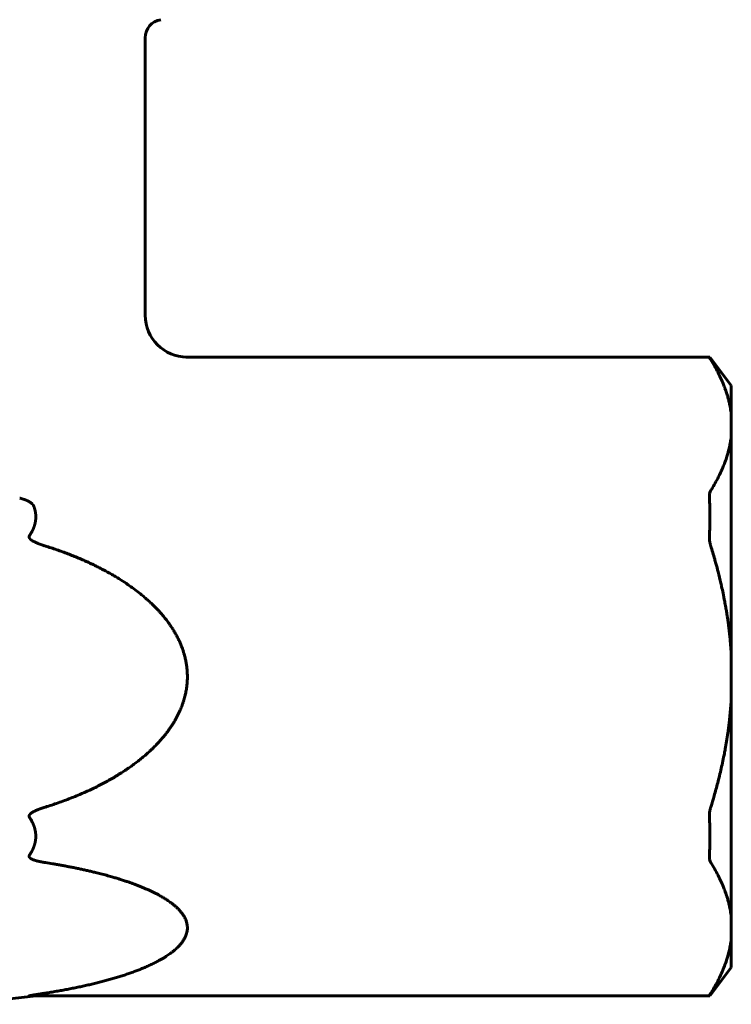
# Model space of a CAD drawing. Header units: millimetres. Extents: x 102 to 262, y 119 to 376.
# Tile 3 of 5: x 194 to 262, y 119 to 213. Entities that reach past the tile are written whole.
import ezdxf

# ---------------------------------------------------------------- set-up
doc = ezdxf.new("R2010")
doc.units = ezdxf.units.MM
doc.linetypes.add('K5LT_BASIC', pattern=[0])
doc.layers.add('Системный слой (1)', color=7, linetype='Continuous', true_color=0x6c6c6c)

msp = doc.modelspace()

# ---------------------------------------------------------------- linework, layer by layer
at = {"layer": 'Системный слой (1)', "color": 150, "linetype": 'K5LT_BASIC', "lineweight": 60, "true_color": 0x0080ff}
for p, q in [((206.02, 184.758), (206.02, 211.254)), ((209.944, 180.758), (209.908, 180.758)), ((209.944, 180.758), (209.944, 180.758)), ((209.944, 180.758), (209.944, 180.758)), ((209.944, 180.758), (259.924, 180.758)), ((259.976, 180.758), (259.924, 180.758)), ((262.02, 178.045), (259.976, 180.758)), ((262.02, 175.278), (262.02, 178.045)), ((262.02, 175.278), (262.02, 173.238)), ((262.02, 152.298), (262.02, 173.238)), ((262.02, 152.298), (262.02, 148.218)), ((262.02, 127.278), (262.02, 148.218)), ((262.02, 127.278), (262.02, 125.238)), ((262.02, 122.47), (262.02, 125.238)), ((262.02, 122.47), (259.976, 119.758)), ((194.97, 119.758), (259.924, 119.758)), ((259.924, 119.758), (259.976, 119.758))]:
    msp.add_line(p, q, dxfattribs=at)
for centre, radius, start, end in [((207.767, 211.254), 1.747, 98.33035, 180), ((210.02, 184.758), 4, 180, 270)]:
    msp.add_arc(centre, radius, start, end, dxfattribs=at)
msp.add_ellipse((209.944, 184.758), major_axis=(0, -4), ratio=0.997284, start_param=6.274118, end_param=6.283185, dxfattribs=at)
for points, knots in [([(259.924, 180.758), (259.921, 180.758), (259.92, 180.756), (259.921, 180.747), (259.925, 180.732), (259.94, 180.7), (259.962, 180.659), (259.99, 180.609), (260.018, 180.561), (260.042, 180.521), (260.056, 180.499), (260.062, 180.49)], [0, 0, 0, 0, 0.136073, 0.165872, 0.318804, 0.458754, 0.602188, 0.745894, 0.865636, 0.944943, 1, 1, 1, 1]), ([(262.02, 175.278), (262.013, 175.344), (261.994, 175.499), (261.959, 175.741), (261.913, 176.003), (261.865, 176.239), (261.818, 176.45), (261.772, 176.635), (261.724, 176.818), (261.673, 176.997), (261.62, 177.172), (261.561, 177.359), (261.485, 177.583), (261.377, 177.881), (261.224, 178.265), (261.017, 178.737), (260.751, 179.282), (260.431, 179.875), (260.189, 180.283), (260.062, 180.49)], [0, 0, 0, 0, 0.037605, 0.087427, 0.136797, 0.185609, 0.221307, 0.256526, 0.291008, 0.325235, 0.358442, 0.390899, 0.43211, 0.486994, 0.56157, 0.653155, 0.760041, 0.877939, 1, 1, 1, 1]), ([(260.062, 168.026), (260.173, 168.206), (260.401, 168.588), (260.737, 169.202), (261.065, 169.875), (261.344, 170.536), (261.547, 171.103), (261.674, 171.518), (261.758, 171.823), (261.818, 172.066), (261.87, 172.299), (261.916, 172.529), (261.957, 172.763), (261.992, 173), (262.011, 173.158), (262.02, 173.238)], [0, 0, 0, 0, 0.106399, 0.225089, 0.359358, 0.49713, 0.606635, 0.68456, 0.733969, 0.779956, 0.822914, 0.866316, 0.910557, 0.955146, 1, 1, 1, 1]), ([(259.924, 167.294), (259.921, 167.335), (259.92, 167.385), (259.921, 167.478), (259.925, 167.569), (259.94, 167.683), (259.962, 167.787), (259.99, 167.877), (260.018, 167.946), (260.042, 167.993), (260.056, 168.016), (260.062, 168.026)], [0, 0, 0, 0, 0.136073, 0.165872, 0.318804, 0.458754, 0.602188, 0.745894, 0.865636, 0.944943, 1, 1, 1, 1]), ([(194.026, 167.294), (194.047, 167.288), (194.09, 167.277), (194.154, 167.26), (194.217, 167.243), (194.279, 167.225), (194.339, 167.207), (194.398, 167.188), (194.454, 167.169), (194.51, 167.149), (194.564, 167.129), (194.617, 167.109), (194.667, 167.089), (194.715, 167.068), (194.76, 167.048), (194.803, 167.027), (194.848, 167.005), (194.895, 166.98), (194.944, 166.953), (194.989, 166.926), (195.033, 166.897), (195.079, 166.865), (195.123, 166.832), (195.16, 166.801), (195.187, 166.777), (195.207, 166.758), (195.223, 166.741), (195.239, 166.725), (195.253, 166.71), (195.266, 166.694), (195.279, 166.679), (195.29, 166.664), (195.301, 166.65), (195.312, 166.636), (195.321, 166.622), (195.33, 166.608), (195.338, 166.595), (195.345, 166.582), (195.352, 166.57), (195.358, 166.557), (195.364, 166.546), (195.37, 166.534), (195.375, 166.522), (195.38, 166.511), (195.384, 166.5), (195.387, 166.492), (195.388, 166.489)], [0, 0, 0, 0, 0.039825, 0.079074, 0.117769, 0.155566, 0.192875, 0.229067, 0.264606, 0.299294, 0.333872, 0.367377, 0.399963, 0.4309, 0.461077, 0.489559, 0.517033, 0.551829, 0.585566, 0.618068, 0.647573, 0.681836, 0.720416, 0.750121, 0.772722, 0.78825, 0.803323, 0.817403, 0.830941, 0.843814, 0.856559, 0.868804, 0.880684, 0.891945, 0.902961, 0.913357, 0.923394, 0.932936, 0.94235, 0.951365, 0.960105, 0.968453, 0.976668, 0.984602, 0.992381, 1, 1, 1, 1]), ([(195.388, 166.489), (195.39, 166.483), (195.394, 166.474), (195.398, 166.461), (195.405, 166.442), (195.413, 166.419), (195.424, 166.384), (195.434, 166.353), (195.444, 166.321), (195.453, 166.292), (195.461, 166.263), (195.469, 166.234), (195.476, 166.205), (195.484, 166.174), (195.492, 166.14), (195.5, 166.104), (195.508, 166.066), (195.517, 166.025), (195.525, 165.981), (195.532, 165.934), (195.54, 165.885), (195.546, 165.833), (195.552, 165.779), (195.557, 165.723), (195.561, 165.665), (195.564, 165.606), (195.565, 165.553), (195.565, 165.513), (195.565, 165.473), (195.564, 165.426), (195.562, 165.367), (195.558, 165.31), (195.554, 165.254), (195.548, 165.2), (195.542, 165.147), (195.535, 165.096), (195.527, 165.046), (195.518, 164.998), (195.509, 164.951), (195.499, 164.907), (195.49, 164.865), (195.48, 164.825), (195.47, 164.786), (195.46, 164.75), (195.45, 164.716), (195.441, 164.683), (195.431, 164.651), (195.421, 164.619), (195.41, 164.589), (195.398, 164.554), (195.383, 164.512), (195.364, 164.461), (195.343, 164.407), (195.322, 164.358), (195.303, 164.314), (195.284, 164.272), (195.263, 164.228), (195.24, 164.181), (195.216, 164.134), (195.191, 164.085), (195.164, 164.036), (195.135, 163.985), (195.105, 163.933), (195.073, 163.881), (195.04, 163.828), (195.006, 163.775), (194.982, 163.74), (194.97, 163.722)], [0, 0, 0, 0, 0.00574, 0.010689, 0.014093, 0.027128, 0.036459, 0.051783, 0.061244, 0.071666, 0.083047, 0.092864, 0.103004, 0.114177, 0.126062, 0.139049, 0.15243, 0.166981, 0.182312, 0.198809, 0.215694, 0.233658, 0.25231, 0.271951, 0.291886, 0.312326, 0.332964, 0.346089, 0.353703, 0.374329, 0.394508, 0.414337, 0.433569, 0.452537, 0.470844, 0.488737, 0.506053, 0.523191, 0.539594, 0.555425, 0.570322, 0.584895, 0.598552, 0.611645, 0.623939, 0.636027, 0.647666, 0.659078, 0.670257, 0.681435, 0.696816, 0.716866, 0.738105, 0.756349, 0.771558, 0.787224, 0.803996, 0.821412, 0.839655, 0.858066, 0.877056, 0.896466, 0.916529, 0.936837, 0.957628, 0.97868, 1, 1, 1, 1]), ([(259.924, 167.294), (259.933, 167.145), (259.948, 166.848), (259.964, 166.402), (259.974, 165.955), (259.977, 165.508), (259.974, 165.061), (259.964, 164.614), (259.948, 164.167), (259.933, 163.87), (259.924, 163.722)], [0, 0, 0, 0, 0.124461, 0.249612, 0.374968, 0.5, 0.625032, 0.750388, 0.875539, 1, 1, 1, 1]), ([(194.97, 163.722), (194.968, 163.72), (194.966, 163.716), (194.962, 163.711), (194.959, 163.705), (194.956, 163.699), (194.953, 163.694), (194.95, 163.688), (194.947, 163.683), (194.944, 163.676), (194.942, 163.67), (194.939, 163.664), (194.938, 163.659), (194.936, 163.654), (194.935, 163.649), (194.933, 163.643), (194.931, 163.635), (194.93, 163.627), (194.928, 163.618), (194.928, 163.611), (194.927, 163.606), (194.927, 163.601), (194.927, 163.597), (194.927, 163.595), (194.927, 163.592), (194.927, 163.589), (194.927, 163.585), (194.927, 163.581), (194.928, 163.575), (194.929, 163.569), (194.929, 163.564), (194.93, 163.56), (194.931, 163.557), (194.931, 163.554), (194.932, 163.551), (194.932, 163.549), (194.933, 163.547), (194.933, 163.544), (194.934, 163.542), (194.935, 163.539), (194.936, 163.533), (194.939, 163.524), (194.945, 163.508), (194.954, 163.488), (194.966, 163.467), (194.979, 163.448), (194.992, 163.43), (195.008, 163.411), (195.026, 163.39), (195.052, 163.365), (195.086, 163.335), (195.128, 163.301), (195.17, 163.271), (195.213, 163.242), (195.263, 163.212), (195.325, 163.176), (195.392, 163.14), (195.459, 163.106), (195.532, 163.071), (195.618, 163.033), (195.711, 162.994), (195.794, 162.96), (195.864, 162.933), (195.924, 162.91), (195.982, 162.889), (196.041, 162.868), (196.1, 162.847), (196.161, 162.826), (196.222, 162.805), (196.286, 162.784), (196.349, 162.763), (196.414, 162.742), (196.457, 162.729), (196.479, 162.722)], [0, 0, 0, 0, 0.00347, 0.006948, 0.01043, 0.013881, 0.017317, 0.020658, 0.023927, 0.028099, 0.032136, 0.036033, 0.038779, 0.041477, 0.04437, 0.047499, 0.052416, 0.057489, 0.062747, 0.066263, 0.069423, 0.071953, 0.074211, 0.075729, 0.076216, 0.078239, 0.080476, 0.082903, 0.08627, 0.089517, 0.092674, 0.094704, 0.096458, 0.097877, 0.099242, 0.100527, 0.101787, 0.103055, 0.104355, 0.106124, 0.108328, 0.113219, 0.12196, 0.135321, 0.148787, 0.160676, 0.171356, 0.183184, 0.197754, 0.214004, 0.238079, 0.26674, 0.295074, 0.316945, 0.34387, 0.382745, 0.424179, 0.458191, 0.494644, 0.544818, 0.598673, 0.644307, 0.678027, 0.709886, 0.740124, 0.770598, 0.801817, 0.833549, 0.866069, 0.898878, 0.932265, 0.965964, 1, 1, 1, 1]), ([(259.924, 163.722), (259.921, 163.68), (259.92, 163.628), (259.921, 163.526), (259.925, 163.421), (259.94, 163.275), (259.962, 163.129), (259.99, 162.99), (260.018, 162.872), (260.042, 162.786), (260.056, 162.74), (260.062, 162.722)], [0, 0, 0, 0, 0.136073, 0.165872, 0.318804, 0.458754, 0.602188, 0.745894, 0.865636, 0.944943, 1, 1, 1, 1]), ([(196.479, 137.794), (196.887, 137.921), (197.494, 138.122), (198.295, 138.41), (198.882, 138.634), (199.489, 138.877), (200.054, 139.118), (200.607, 139.366), (201.121, 139.607), (201.651, 139.871), (202.169, 140.142), (202.671, 140.418), (203.158, 140.701), (203.628, 140.988), (204.082, 141.281), (204.496, 141.563), (204.779, 141.765), (205.054, 141.967), (205.342, 142.185), (205.729, 142.494), (206.094, 142.804), (206.356, 143.038), (206.578, 143.245), (206.79, 143.447), (207.068, 143.726), (207.351, 144.026), (207.551, 144.253), (207.72, 144.451), (207.881, 144.645), (208.119, 144.949), (208.327, 145.234), (208.518, 145.514), (208.667, 145.743), (208.829, 146.01), (208.977, 146.269), (209.113, 146.527), (209.238, 146.782), (209.321, 146.963), (209.394, 147.131), (209.463, 147.295), (209.554, 147.532), (209.626, 147.74), (209.679, 147.901), (209.727, 148.059), (209.781, 148.249), (209.824, 148.418), (209.86, 148.572), (209.893, 148.724), (209.934, 148.938), (209.97, 149.161), (209.997, 149.372), (210.012, 149.517), (210.025, 149.66), (210.036, 149.809), (210.044, 149.986), (210.048, 150.125), (210.048, 150.204), (210.049, 150.306), (210.047, 150.433), (210.043, 150.559), (210.036, 150.694), (210.027, 150.836), (210.012, 151), (209.998, 151.13), (209.983, 151.259), (209.96, 151.42), (209.928, 151.609), (209.892, 151.796), (209.852, 151.981), (209.807, 152.164), (209.754, 152.365), (209.698, 152.553), (209.648, 152.71), (209.595, 152.865), (209.536, 153.03), (209.462, 153.22), (209.392, 153.389), (209.319, 153.557), (209.242, 153.724), (209.161, 153.89), (209.077, 154.057), (208.988, 154.223), (208.896, 154.388), (208.8, 154.554), (208.699, 154.719), (208.589, 154.892), (208.478, 155.06), (208.362, 155.23), (208.244, 155.395), (208.114, 155.57), (207.976, 155.749), (207.831, 155.93), (207.679, 156.114), (207.518, 156.3), (207.346, 156.492), (207.165, 156.687), (206.971, 156.888), (206.765, 157.092), (206.521, 157.326), (206.224, 157.597), (205.859, 157.913), (205.419, 158.272), (204.927, 158.647), (204.55, 158.914), (204.155, 159.185), (203.783, 159.43), (203.283, 159.74), (202.849, 159.995), (202.425, 160.234), (201.997, 160.465), (201.554, 160.694), (201.094, 160.92), (200.622, 161.143), (200.138, 161.361), (199.644, 161.573), (199.139, 161.78), (198.624, 161.981), (198.099, 162.177), (197.385, 162.43), (196.843, 162.608), (196.479, 162.722)], [0, 0, 0, 0, 0.032964, 0.049189, 0.065156, 0.080997, 0.099046, 0.11197, 0.12716, 0.1423, 0.157166, 0.17182, 0.186102, 0.200232, 0.213956, 0.227427, 0.238586, 0.240541, 0.253547, 0.266136, 0.278406, 0.290129, 0.292967, 0.301629, 0.312544, 0.323092, 0.33312, 0.335699, 0.342974, 0.352349, 0.365215, 0.36992, 0.378242, 0.386114, 0.393739, 0.401073, 0.408358, 0.415438, 0.416262, 0.422359, 0.429033, 0.435614, 0.439189, 0.441977, 0.448218, 0.454287, 0.455312, 0.460315, 0.466206, 0.471992, 0.477615, 0.482477, 0.483161, 0.488584, 0.493952, 0.496674, 0.499223, 0.500008, 0.504476, 0.508928, 0.50967, 0.51481, 0.519868, 0.522194, 0.524872, 0.529782, 0.534664, 0.539506, 0.544343, 0.549145, 0.553925, 0.560245, 0.564105, 0.566534, 0.57279, 0.577445, 0.582096, 0.586758, 0.591437, 0.596151, 0.600889, 0.605682, 0.610509, 0.615389, 0.62028, 0.625277, 0.631076, 0.635641, 0.640998, 0.646585, 0.652327, 0.658275, 0.664289, 0.670576, 0.677074, 0.683942, 0.690968, 0.698398, 0.706078, 0.71683, 0.729129, 0.742929, 0.760273, 0.776414, 0.778252, 0.796878, 0.810493, 0.823268, 0.835394, 0.847707, 0.860478, 0.873513, 0.886889, 0.900337, 0.914026, 0.927886, 0.942016, 0.956253, 0.970706, 1, 1, 1, 1]), ([(262.02, 152.298), (262.013, 152.431), (261.994, 152.741), (261.959, 153.225), (261.913, 153.748), (261.865, 154.22), (261.818, 154.642), (261.772, 155.013), (261.724, 155.378), (261.673, 155.736), (261.62, 156.086), (261.561, 156.46), (261.485, 156.909), (261.377, 157.504), (261.244, 158.173), (261.119, 158.749), (260.964, 159.435), (260.787, 160.161), (260.583, 160.931), (260.355, 161.75), (260.189, 162.309), (260.062, 162.722)], [0, 0, 0, 0, 0.037605, 0.087427, 0.136797, 0.185609, 0.221307, 0.256526, 0.291008, 0.325235, 0.358442, 0.390899, 0.43211, 0.486994, 0.56157, 0.62469, 0.653155, 0.760041, 0.835566, 0.877939, 1, 1, 1, 1]), ([(260.062, 137.794), (260.173, 138.154), (260.401, 138.918), (260.737, 140.147), (261.065, 141.492), (261.294, 142.579), (261.455, 143.44), (261.569, 144.094), (261.674, 144.779), (261.758, 145.387), (261.818, 145.874), (261.87, 146.34), (261.916, 146.801), (261.953, 147.224), (261.989, 147.697), (262.009, 148.014), (262.02, 148.218)], [0, 0, 0, 0, 0.106399, 0.225089, 0.359358, 0.49713, 0.538534, 0.606635, 0.68456, 0.733969, 0.779956, 0.822914, 0.866316, 0.910557, 0.942625, 1, 1, 1, 1]), ([(194.97, 136.794), (194.968, 136.795), (194.966, 136.799), (194.962, 136.805), (194.959, 136.81), (194.956, 136.816), (194.953, 136.822), (194.95, 136.827), (194.947, 136.833), (194.944, 136.839), (194.942, 136.846), (194.939, 136.852), (194.938, 136.857), (194.936, 136.861), (194.935, 136.866), (194.933, 136.872), (194.931, 136.88), (194.93, 136.889), (194.928, 136.897), (194.928, 136.904), (194.927, 136.909), (194.927, 136.914), (194.927, 136.918), (194.927, 136.921), (194.927, 136.923), (194.927, 136.926), (194.927, 136.93), (194.927, 136.935), (194.928, 136.94), (194.929, 136.946), (194.929, 136.951), (194.93, 136.956), (194.931, 136.959), (194.931, 136.962), (194.932, 136.964), (194.932, 136.966), (194.933, 136.969), (194.933, 136.971), (194.934, 136.974), (194.935, 136.977), (194.936, 136.982), (194.939, 136.992), (194.945, 137.007), (194.954, 137.027), (194.966, 137.048), (194.979, 137.068), (194.992, 137.086), (195.008, 137.104), (195.026, 137.125), (195.052, 137.15), (195.086, 137.181), (195.128, 137.214), (195.17, 137.245), (195.213, 137.273), (195.263, 137.304), (195.325, 137.34), (195.392, 137.376), (195.459, 137.409), (195.532, 137.444), (195.618, 137.483), (195.711, 137.522), (195.794, 137.555), (195.864, 137.582), (195.924, 137.605), (195.982, 137.627), (196.041, 137.648), (196.1, 137.669), (196.161, 137.69), (196.222, 137.711), (196.286, 137.731), (196.349, 137.752), (196.414, 137.773), (196.457, 137.787), (196.479, 137.794)], [0, 0, 0, 0, 0.00347, 0.006948, 0.01043, 0.013881, 0.017317, 0.020658, 0.023927, 0.028099, 0.032136, 0.036033, 0.038779, 0.041477, 0.04437, 0.047499, 0.052416, 0.057489, 0.062747, 0.066263, 0.069423, 0.071953, 0.074211, 0.075729, 0.076216, 0.078239, 0.080476, 0.082903, 0.08627, 0.089517, 0.092674, 0.094704, 0.096458, 0.097877, 0.099242, 0.100527, 0.101787, 0.103055, 0.104355, 0.106124, 0.108328, 0.113219, 0.12196, 0.135321, 0.148787, 0.160676, 0.171356, 0.183184, 0.197754, 0.214004, 0.238079, 0.26674, 0.295074, 0.316945, 0.34387, 0.382745, 0.424179, 0.458191, 0.494644, 0.544818, 0.598673, 0.644307, 0.678027, 0.709886, 0.740124, 0.770598, 0.801817, 0.833549, 0.866069, 0.898878, 0.932265, 0.965964, 1, 1, 1, 1]), ([(259.924, 136.794), (259.921, 136.835), (259.92, 136.887), (259.921, 136.989), (259.925, 137.094), (259.94, 137.241), (259.962, 137.386), (259.99, 137.526), (260.018, 137.643), (260.042, 137.729), (260.056, 137.775), (260.062, 137.794)], [0, 0, 0, 0, 0.136073, 0.165872, 0.318804, 0.458754, 0.602188, 0.745894, 0.865636, 0.944943, 1, 1, 1, 1]), ([(194.97, 136.794), (194.977, 136.782), (194.994, 136.758), (195.019, 136.72), (195.05, 136.672), (195.091, 136.605), (195.14, 136.522), (195.187, 136.438), (195.223, 136.369), (195.249, 136.316), (195.27, 136.273), (195.289, 136.231), (195.308, 136.19), (195.326, 136.147), (195.345, 136.103), (195.362, 136.059), (195.379, 136.014), (195.396, 135.969), (195.411, 135.924), (195.426, 135.88), (195.44, 135.835), (195.453, 135.791), (195.466, 135.746), (195.477, 135.701), (195.489, 135.654), (195.5, 135.606), (195.51, 135.556), (195.52, 135.504), (195.53, 135.45), (195.538, 135.394), (195.546, 135.335), (195.553, 135.275), (195.558, 135.214), (195.562, 135.153), (195.564, 135.091), (195.565, 135.043), (195.565, 135.002), (195.565, 134.962), (195.564, 134.909), (195.561, 134.849), (195.557, 134.791), (195.552, 134.732), (195.545, 134.673), (195.537, 134.614), (195.528, 134.554), (195.517, 134.494), (195.505, 134.434), (195.492, 134.373), (195.477, 134.311), (195.46, 134.249), (195.442, 134.188), (195.423, 134.127), (195.403, 134.067), (195.379, 134.001), (195.353, 133.932), (195.322, 133.857), (195.292, 133.79), (195.265, 133.731), (195.239, 133.679), (195.213, 133.627), (195.186, 133.576), (195.158, 133.525), (195.129, 133.474), (195.099, 133.423), (195.068, 133.373), (195.036, 133.322), (195.004, 133.272), (194.981, 133.238), (194.97, 133.222)], [0, 0, 0, 0, 0.010476, 0.022033, 0.034646, 0.054881, 0.081855, 0.1089, 0.129431, 0.142538, 0.154879, 0.166627, 0.178545, 0.190829, 0.203296, 0.21596, 0.228613, 0.241229, 0.253798, 0.266188, 0.278466, 0.290629, 0.302801, 0.315109, 0.327557, 0.340537, 0.353923, 0.367986, 0.382335, 0.397381, 0.41285, 0.428883, 0.445062, 0.461398, 0.477742, 0.493957, 0.499646, 0.51002, 0.525823, 0.541499, 0.557058, 0.57261, 0.588303, 0.604125, 0.6202, 0.636374, 0.652829, 0.669522, 0.686538, 0.703664, 0.720776, 0.737789, 0.754537, 0.771111, 0.792546, 0.813627, 0.834337, 0.849548, 0.864618, 0.879541, 0.89445, 0.90938, 0.92434, 0.939357, 0.954414, 0.969549, 0.984742, 1, 1, 1, 1]), ([(259.924, 136.794), (259.933, 136.645), (259.948, 136.348), (259.964, 135.902), (259.974, 135.455), (259.977, 135.008), (259.974, 134.561), (259.964, 134.114), (259.948, 133.667), (259.933, 133.37), (259.924, 133.222)], [0, 0, 0, 0, 0.124461, 0.249612, 0.374968, 0.5, 0.625032, 0.750388, 0.875539, 1, 1, 1, 1]), ([(194.97, 133.222), (194.968, 133.22), (194.966, 133.216), (194.962, 133.211), (194.959, 133.205), (194.956, 133.2), (194.953, 133.194), (194.95, 133.189), (194.947, 133.183), (194.944, 133.177), (194.942, 133.171), (194.939, 133.165), (194.938, 133.16), (194.936, 133.155), (194.935, 133.151), (194.933, 133.145), (194.931, 133.138), (194.93, 133.13), (194.928, 133.122), (194.928, 133.115), (194.927, 133.11), (194.927, 133.106), (194.927, 133.102), (194.927, 133.1), (194.927, 133.098), (194.927, 133.095), (194.927, 133.091), (194.927, 133.087), (194.928, 133.082), (194.929, 133.076), (194.929, 133.072), (194.93, 133.068), (194.931, 133.065), (194.931, 133.063), (194.932, 133.06), (194.932, 133.058), (194.933, 133.056), (194.933, 133.054), (194.934, 133.052), (194.935, 133.049), (194.936, 133.044), (194.939, 133.036), (194.945, 133.022), (194.954, 133.005), (194.966, 132.987), (194.979, 132.971), (194.992, 132.956), (195.008, 132.94), (195.026, 132.924), (195.052, 132.903), (195.086, 132.879), (195.128, 132.854), (195.17, 132.831), (195.213, 132.81), (195.263, 132.787), (195.325, 132.762), (195.392, 132.737), (195.459, 132.714), (195.532, 132.691), (195.618, 132.666), (195.711, 132.642), (195.794, 132.621), (195.864, 132.605), (195.924, 132.592), (195.982, 132.579), (196.041, 132.567), (196.1, 132.556), (196.161, 132.544), (196.222, 132.533), (196.286, 132.522), (196.349, 132.511), (196.414, 132.5), (196.457, 132.493), (196.479, 132.49)], [0, 0, 0, 0, 0.00347, 0.006948, 0.01043, 0.013881, 0.017317, 0.020658, 0.023927, 0.028099, 0.032136, 0.036033, 0.038779, 0.041477, 0.04437, 0.047499, 0.052416, 0.057489, 0.062747, 0.066263, 0.069423, 0.071953, 0.074211, 0.075729, 0.076216, 0.078239, 0.080476, 0.082903, 0.08627, 0.089517, 0.092674, 0.094704, 0.096458, 0.097877, 0.099242, 0.100527, 0.101787, 0.103055, 0.104355, 0.106124, 0.108328, 0.113219, 0.12196, 0.135321, 0.148787, 0.160676, 0.171356, 0.183184, 0.197754, 0.214004, 0.238079, 0.266741, 0.295074, 0.316945, 0.34387, 0.382746, 0.424179, 0.458192, 0.494645, 0.544819, 0.598673, 0.644308, 0.678027, 0.709887, 0.740125, 0.770598, 0.801818, 0.833549, 0.866069, 0.898878, 0.932265, 0.965964, 1, 1, 1, 1]), ([(259.924, 133.222), (259.921, 133.18), (259.92, 133.13), (259.921, 133.037), (259.925, 132.947), (259.94, 132.832), (259.962, 132.728), (259.99, 132.638), (260.018, 132.569), (260.042, 132.522), (260.056, 132.499), (260.062, 132.49)], [0, 0, 0, 0, 0.136073, 0.165872, 0.318804, 0.458754, 0.602188, 0.745894, 0.865636, 0.944943, 1, 1, 1, 1]), ([(196.479, 120.026), (196.655, 120.053), (197.006, 120.109), (197.529, 120.197), (198.047, 120.289), (198.562, 120.384), (199.07, 120.483), (199.574, 120.586), (200.073, 120.692), (200.566, 120.802), (201.054, 120.917), (201.536, 121.035), (202.01, 121.157), (202.475, 121.283), (202.932, 121.413), (203.378, 121.546), (203.814, 121.682), (204.239, 121.822), (204.653, 121.965), (205.052, 122.111), (205.434, 122.257), (205.799, 122.405), (206.178, 122.567), (206.568, 122.744), (206.962, 122.937), (207.297, 123.112), (207.577, 123.269), (207.806, 123.405), (208.019, 123.538), (208.213, 123.667), (208.392, 123.793), (208.574, 123.927), (208.757, 124.073), (208.94, 124.23), (209.093, 124.372), (209.219, 124.5), (209.323, 124.612), (209.418, 124.722), (209.505, 124.831), (209.585, 124.939), (209.657, 125.045), (209.723, 125.151), (209.782, 125.256), (209.835, 125.36), (209.89, 125.481), (209.95, 125.638), (210.005, 125.835), (210.039, 126.037), (210.048, 126.179), (210.049, 126.279), (210.047, 126.363), (210.036, 126.488), (210.013, 126.634), (209.976, 126.788), (209.932, 126.923), (209.888, 127.036), (209.85, 127.124), (209.811, 127.204), (209.77, 127.281), (209.727, 127.357), (209.681, 127.433), (209.632, 127.508), (209.579, 127.585), (209.522, 127.661), (209.462, 127.739), (209.398, 127.817), (209.329, 127.896), (209.256, 127.976), (209.176, 128.059), (209.09, 128.144), (208.998, 128.232), (208.898, 128.322), (208.789, 128.414), (208.674, 128.509), (208.544, 128.61), (208.393, 128.722), (208.186, 128.867), (207.921, 129.04), (207.597, 129.236), (207.281, 129.412), (206.986, 129.566), (206.725, 129.695), (206.465, 129.818), (206.198, 129.939), (205.916, 130.061), (205.618, 130.184), (205.306, 130.307), (204.982, 130.43), (204.647, 130.552), (204.3, 130.672), (203.943, 130.791), (203.577, 130.908), (203.203, 131.022), (202.78, 131.146), (202.31, 131.278), (201.794, 131.415), (201.32, 131.534), (200.89, 131.637), (200.508, 131.726), (200.128, 131.811), (199.752, 131.892), (199.378, 131.97), (199.008, 132.044), (198.64, 132.116), (198.275, 132.185), (197.913, 132.25), (197.553, 132.314), (197.076, 132.395), (196.718, 132.452), (196.479, 132.49)], [0, 0, 0, 0, 0.014179, 0.028285, 0.042325, 0.056274, 0.070177, 0.084004, 0.097791, 0.111534, 0.125275, 0.138942, 0.152544, 0.166016, 0.179432, 0.192673, 0.205797, 0.218747, 0.231637, 0.244216, 0.256539, 0.268405, 0.280076, 0.294651, 0.308699, 0.322213, 0.331731, 0.34087, 0.349403, 0.357708, 0.365502, 0.373015, 0.382516, 0.391772, 0.400781, 0.407191, 0.413513, 0.419618, 0.425587, 0.431384, 0.437132, 0.442761, 0.44831, 0.453737, 0.459133, 0.467329, 0.478223, 0.489526, 0.49841, 0.499976, 0.504857, 0.511171, 0.519244, 0.527173, 0.534972, 0.540143, 0.544741, 0.548768, 0.552786, 0.556807, 0.560844, 0.564916, 0.569011, 0.573186, 0.577416, 0.581736, 0.586089, 0.590604, 0.59525, 0.600134, 0.605122, 0.610391, 0.615841, 0.621544, 0.627318, 0.634212, 0.642136, 0.654566, 0.667486, 0.680901, 0.69076, 0.700056, 0.708975, 0.718077, 0.727635, 0.737467, 0.747674, 0.757982, 0.768562, 0.77931, 0.790301, 0.801364, 0.812552, 0.823793, 0.838813, 0.85372, 0.868512, 0.879385, 0.89018, 0.900767, 0.911221, 0.921487, 0.931696, 0.941743, 0.951684, 0.961469, 0.971207, 0.980849, 1, 1, 1, 1]), ([(262.02, 127.278), (262.013, 127.344), (261.994, 127.499), (261.959, 127.741), (261.913, 128.003), (261.865, 128.239), (261.818, 128.45), (261.772, 128.635), (261.724, 128.818), (261.673, 128.997), (261.62, 129.172), (261.561, 129.359), (261.485, 129.583), (261.377, 129.881), (261.224, 130.265), (261.017, 130.737), (260.751, 131.282), (260.431, 131.875), (260.189, 132.283), (260.062, 132.49)], [0, 0, 0, 0, 0.037605, 0.087427, 0.136797, 0.185609, 0.221307, 0.256526, 0.291008, 0.325235, 0.358442, 0.390899, 0.43211, 0.486994, 0.56157, 0.653155, 0.760041, 0.877939, 1, 1, 1, 1]), ([(260.062, 120.026), (260.173, 120.206), (260.401, 120.588), (260.737, 121.202), (261.065, 121.875), (261.344, 122.536), (261.547, 123.103), (261.674, 123.518), (261.758, 123.823), (261.818, 124.066), (261.87, 124.299), (261.916, 124.529), (261.957, 124.763), (261.992, 125), (262.011, 125.158), (262.02, 125.238)], [0, 0, 0, 0, 0.106399, 0.225089, 0.359358, 0.49713, 0.606635, 0.68456, 0.733969, 0.779956, 0.822914, 0.866316, 0.910557, 0.955146, 1, 1, 1, 1]), ([(194.97, 119.758), (194.968, 119.758), (194.966, 119.758), (194.962, 119.758), (194.959, 119.758), (194.956, 119.758), (194.953, 119.758), (194.95, 119.758), (194.947, 119.758), (194.944, 119.758), (194.942, 119.759), (194.939, 119.759), (194.938, 119.759), (194.936, 119.759), (194.935, 119.759), (194.933, 119.76), (194.931, 119.76), (194.93, 119.761), (194.928, 119.761), (194.928, 119.762), (194.927, 119.762), (194.927, 119.762), (194.927, 119.763), (194.927, 119.763), (194.927, 119.763), (194.927, 119.763), (194.927, 119.764), (194.927, 119.764), (194.928, 119.765), (194.929, 119.765), (194.929, 119.766), (194.93, 119.766), (194.931, 119.766), (194.931, 119.767), (194.932, 119.767), (194.932, 119.767), (194.933, 119.767), (194.933, 119.768), (194.934, 119.768), (194.935, 119.768), (194.936, 119.769), (194.939, 119.77), (194.945, 119.772), (194.954, 119.775), (194.966, 119.778), (194.979, 119.781), (194.992, 119.784), (195.008, 119.787), (195.026, 119.791), (195.052, 119.796), (195.086, 119.802), (195.128, 119.81), (195.17, 119.818), (195.212, 119.825), (195.26, 119.833), (195.32, 119.843), (195.385, 119.854), (195.446, 119.864), (195.507, 119.873), (195.571, 119.883), (195.637, 119.894), (195.696, 119.903), (195.749, 119.912), (195.801, 119.92), (195.854, 119.928), (195.91, 119.937), (195.968, 119.946), (196.027, 119.955), (196.088, 119.965), (196.15, 119.974), (196.214, 119.984), (196.279, 119.994), (196.367, 120.008), (196.434, 120.019), (196.479, 120.026)], [0, 0, 0, 0, 0.00347, 0.006948, 0.01043, 0.013881, 0.017317, 0.020658, 0.023927, 0.028099, 0.032136, 0.036033, 0.038779, 0.041477, 0.04437, 0.047499, 0.052416, 0.057489, 0.062747, 0.066263, 0.069423, 0.071953, 0.074211, 0.075729, 0.076216, 0.078239, 0.080476, 0.082903, 0.08627, 0.089517, 0.092674, 0.094704, 0.096458, 0.097877, 0.099242, 0.100527, 0.101787, 0.103055, 0.104355, 0.106124, 0.108328, 0.113219, 0.12196, 0.135321, 0.148787, 0.160676, 0.171356, 0.183184, 0.197754, 0.214004, 0.238079, 0.26674, 0.294985, 0.316677, 0.342886, 0.380422, 0.420247, 0.452835, 0.48279, 0.519946, 0.557839, 0.590011, 0.616368, 0.643388, 0.672018, 0.701597, 0.732404, 0.76349, 0.795455, 0.828022, 0.861515, 0.895347, 0.929856, 1, 1, 1, 1]), ([(259.924, 119.758), (259.921, 119.758), (259.92, 119.76), (259.921, 119.769), (259.925, 119.783), (259.94, 119.815), (259.962, 119.857), (259.99, 119.906), (260.018, 119.954), (260.042, 119.994), (260.056, 120.016), (260.062, 120.026)], [0, 0, 0, 0, 0.136073, 0.165872, 0.318804, 0.458754, 0.602188, 0.745894, 0.865636, 0.944943, 1, 1, 1, 1])]:
    msp.add_open_spline(points, degree=3, knots=knots, dxfattribs=at)
msp.add_rational_spline([(168.475, 119.758), (177.427, 118.686), (186.613, 118.686), (195.565, 119.758)], [0.954898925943, 0.938627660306, 0.938627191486, 0.954897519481], degree=3, dxfattribs=at)

doc.saveas('drawing.dxf')
